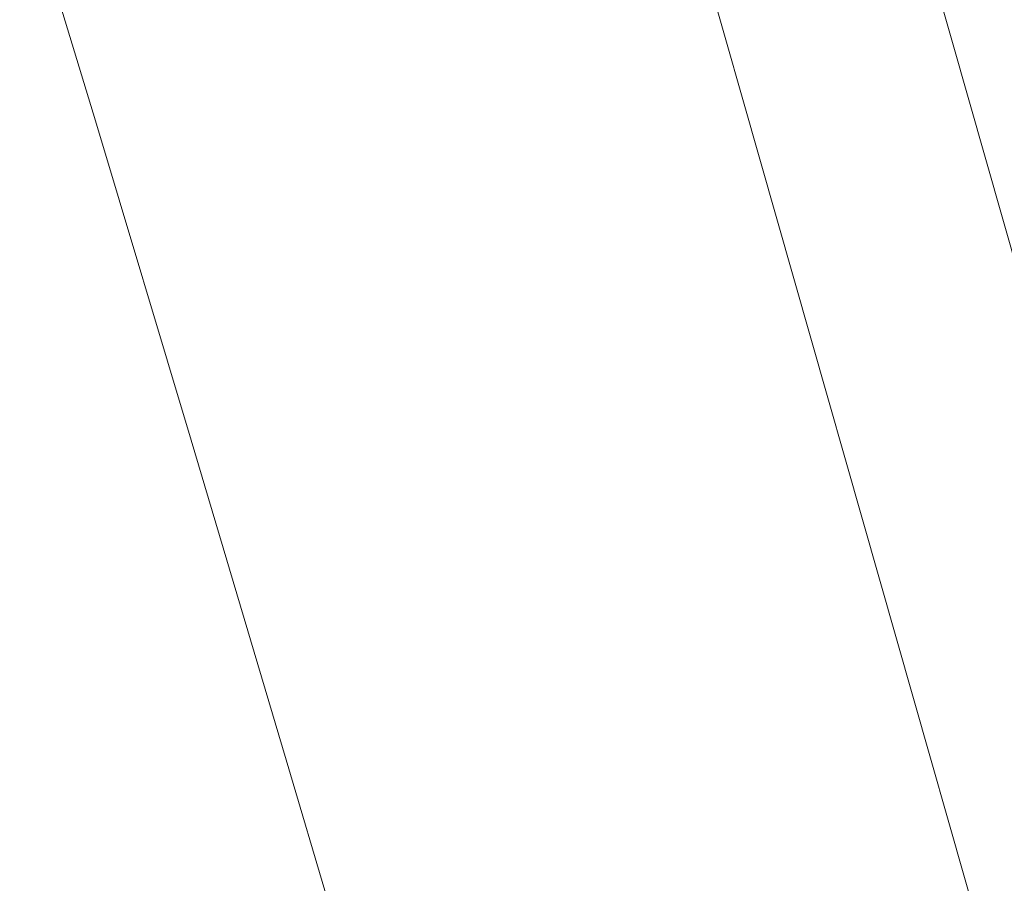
# Model space of a CAD drawing. Header units: millimetres. Extents: x -62314 to 79800, y -34032 to 28340.
# Tile 202 of 256: x 65490 to 65662, y -3491 to -3340. Entities that reach past the tile are written whole.
import ezdxf

# ---------------------------------------------------------------- set-up
doc = ezdxf.new("R2010")
doc.units = ezdxf.units.MM
doc.header["$LTSCALE"] = 508
doc.linetypes.add('Dash Style-6', pattern=[1.04164, 0.625, -0.20828, 0.06943, -0.13893])
for name, color, linetype, lineweight in [('(00) tekening-aanzicht grijs', 8, 'Continuous', 0), ('(00) tekening-stramien-algemeen', 7, 'Dash Style-6', 0), ('None', 7, 'Continuous', 0)]:
    doc.layers.add(name, color=color, linetype=linetype, lineweight=lineweight)

# ---------------------------------------------------------------- blocks, each defined once
blk = doc.blocks.new('bu-b-10')
at = {"layer": 'None', "color": 17, "lineweight": 0, "transparency": 33554687, "flags": 128}
blk.add_lwpolyline([(16453.78, 3579.47), (16473.29, 3546.86), (15451.83, 2935.61), (15432.32, 2968.22)], close=True, dxfattribs=at)
blk = doc.blocks.new('blok B 01 (2D)')
at = {"layer": '(00) tekening-aanzicht grijs', "color": 17, "lineweight": 0, "transparency": 33554687, "flags": 128}
blk.add_lwpolyline([(67147.1, 17815), (67147.15, 17815, 0.120217), (58755.98, 30980.72), (59001.11, 31046.44), (59684.33, 30368.24), (59885.21, 30565.97, -0.112264), (67637.51, 17925.97, -0.000404), (67654.79, 17874.82), (67653.59, 17874.13, -0.068823), (67693, 17589.15), (67693, 8520.64), (67193, 8520.64), (67193, 17589.15, 0.081822), (67163.93, 17765.58)], format="xyb", dxfattribs=at)
at = {"layer": 'None', "color": 17, "lineweight": 0, "transparency": 33554687, "flags": 128}
blk.add_lwpolyline([(67854.77, 18398.59, 0.109455), (60141.36, 30818.11)], format="xyb", dxfattribs=at)
at = {"layer": 'None', "color": 17, "transparency": 33554687, "rotation": 90}
blk.add_blockref('bu-b-10', (68046.99, 8444.05), dxfattribs=at)
blk = doc.blocks.new('Stramien blok B')
at = {"layer": '(00) tekening-stramien-algemeen', "color": 2, "lineweight": 0, "transparency": 33554687}
blk.add_arc((35700.81, -3868.71), 33612.33, 18.044708, 49.822253, dxfattribs=at)

msp = doc.modelspace()

# ---------------------------------------------------------------- block references
at = {"layer": 'None', "color": 17, "transparency": 33554687}
for name, p, rotation in [('blok B 01 (2D)', (-3125.94, -10622.93), 344.9999999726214), ('Stramien blok B', (0, 0), 344.9999645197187)]:
    msp.add_blockref(name, p, dxfattribs=dict(at, rotation=rotation))

doc.saveas('drawing.dxf')
